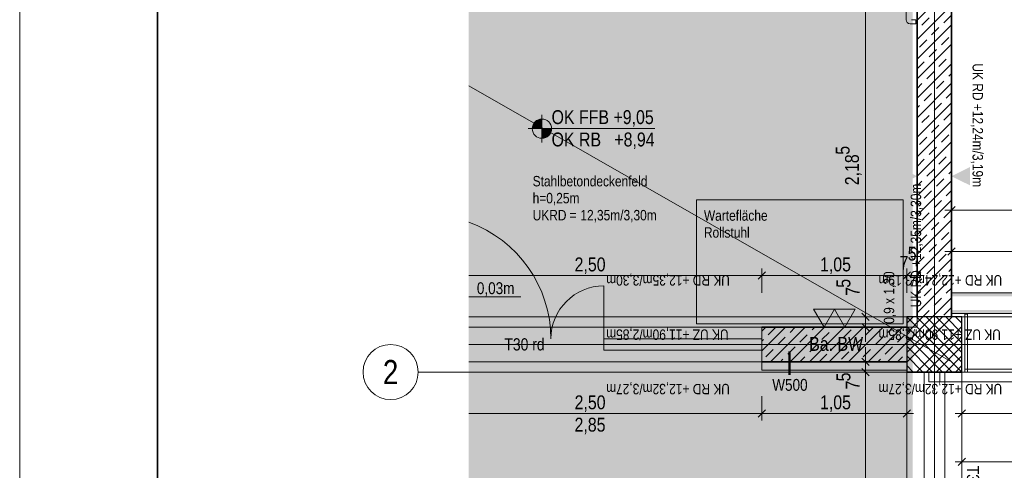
# Model space of a CAD drawing. Extents: x -634 to 300, y 62 to 1102.
# Tile 101 of 125: x -620 to -477, y 808 to 873. Entities that reach past the tile are written whole.
import ezdxf
from ezdxf.enums import TextEntityAlignment as Align
from ezdxf.lldxf.tags import DXFTag

# ---------------------------------------------------------------- set-up
doc = ezdxf.new("R2010")
doc.units = 0
doc.layers.get('0').update_dxf_attribs({"lineweight": 13})
for name, color, linetype, lineweight, true_color in [('00 -Bauelemente -Gipskarton', 7, 'Continuous', 9, 0xff7fe6), ('30 -33 Aussenwände- 3 Aussenstützen', 7, 'Continuous', 50, 0x0000dd), ('30 -34 Innenwände- 1 tragend', 7, 'Continuous', 13, 0xdd0806), ('30 -34 Innenwände- 2 nichttragend', 7, 'Continuous', 18, 0xff7fe6), ('30 -34 Innenwände- 4 Türen_Fenster', 9, 'Continuous', 15, 0x808080), ('30 -35 Decken- 1 Konstruktion-Träger- Stahlbeton', 7, 'Continuous', 13, 0x33aa00), ('30 -35 Decken- 11 Durchbruch', 5, 'Continuous', 15, 0x0000ff), ('30 -35 Decken- 2.1 Treppen Innen 2D', 7, 'Continuous', 9, 0x599559), ('60- 61 allgemeine Ausstattung- 1 Möbel', 9, 'Continuous', 9, 0x808080), ('70 -72 Beschriftung- 1 Beschriftung allgemein', 7, 'Continuous', 9, 0xff6633), ('70 -72 Beschriftung- 2 Beschriftung Bauteile', 7, 'Continuous', 9, 0x9999ff), ('70 -76 Bemaßung- 2 Allgemein', 9, 'Continuous', 5, 0x808080), ('iwb_Layout Achsbezeichung', 1, 'Continuous', 13, 0xff0000), ('iwb_Layout BA_Markierung', 7, 'Continuous', 9, 0xbadcdc)]:
    doc.layers.add(name, color=color, linetype=linetype, lineweight=lineweight, true_color=true_color)
for name, color, linetype, lineweight in [('30 -35 Decken -1 Treppe -Schnitt', 7, 'Continuous', 50), ('70 -71 Achsen- 1 Gebäudeachsen', 7, 'STRICHPUNKT2-A06CPW00L0', 18), ('70 -72 Beschriftung- 5 Höhenkoten-A06CPVZXL0', 7, 'Continuous', 15), ('70 -75 Raumstempel- 3 Wandstempel', 7, 'Continuous', 50), ('iwb_Plankopf Rahmen', 7, 'Continuous', 35), ('Keine-A06CPVZYL0', 7, 'Continuous', 9)]:
    doc.layers.add(name, color=color, linetype=linetype, lineweight=lineweight)
doc.styles.get("Standard").update_dxf_attribs({"font": 'ARIALN.TTF'})
tags = doc.linetypes.add('grob-A06CPVZVL0', pattern=[14, 3, -8, 3]).pattern_tags.tags
tags[8:9] = [DXFTag(74, 4), DXFTag(75, 0), DXFTag(340, '0'), DXFTag(46, 0.0), DXFTag(50, 0.0), DXFTag(44, 0.0), DXFTag(45, 0.0)]
tags[6:7] = [DXFTag(74, 4), DXFTag(75, 0), DXFTag(340, '0'), DXFTag(46, 0.0), DXFTag(50, 0.0), DXFTag(44, 0.0), DXFTag(45, 0.0)]
tags[4:5] = [DXFTag(74, 4), DXFTag(75, 0), DXFTag(340, '0'), DXFTag(46, 0.0), DXFTag(50, 0.0), DXFTag(44, 0.0), DXFTag(45, 0.0)]
tags = doc.linetypes.add('STRICHPUNKT2', pattern=[12.7, 6.35, -3.175, 0, -3.175]).pattern_tags.tags
tags[10:11] = [DXFTag(74, 4), DXFTag(75, 0), DXFTag(340, '0'), DXFTag(46, 0.0), DXFTag(50, 0.0), DXFTag(44, 0.0), DXFTag(45, 0.0)]
tags[8:9] = [DXFTag(74, 4), DXFTag(75, 0), DXFTag(340, '0'), DXFTag(46, 0.0), DXFTag(50, 0.0), DXFTag(44, 0.0), DXFTag(45, 0.0)]
tags[6:7] = [DXFTag(74, 4), DXFTag(75, 0), DXFTag(340, '0'), DXFTag(46, 0.0), DXFTag(50, 0.0), DXFTag(44, 0.0), DXFTag(45, 0.0)]
tags[4:5] = [DXFTag(74, 4), DXFTag(75, 0), DXFTag(340, '0'), DXFTag(46, 0.0), DXFTag(50, 0.0), DXFTag(44, 0.0), DXFTag(45, 0.0)]
tags = doc.linetypes.add('STRICHPUNKT2-A06CPW00L0', pattern=[12.7, 6.35, -3.175, 0, -3.175]).pattern_tags.tags
tags[10:11] = [DXFTag(74, 4), DXFTag(75, 0), DXFTag(340, '0'), DXFTag(46, 0.0), DXFTag(50, 0.0), DXFTag(44, 0.0), DXFTag(45, 0.0)]
tags[8:9] = [DXFTag(74, 4), DXFTag(75, 0), DXFTag(340, '0'), DXFTag(46, 0.0), DXFTag(50, 0.0), DXFTag(44, 0.0), DXFTag(45, 0.0)]
tags[6:7] = [DXFTag(74, 4), DXFTag(75, 0), DXFTag(340, '0'), DXFTag(46, 0.0), DXFTag(50, 0.0), DXFTag(44, 0.0), DXFTag(45, 0.0)]
tags[4:5] = [DXFTag(74, 4), DXFTag(75, 0), DXFTag(340, '0'), DXFTag(46, 0.0), DXFTag(50, 0.0), DXFTag(44, 0.0), DXFTag(45, 0.0)]

# ---------------------------------------------------------------- blocks, each defined once
blk = doc.blocks.new('Polygon-A06CPVZPL0')
at = {"color": 0, "linetype": 'ByBlock', "lineweight": -2, "ltscale": 0.13}
blk.add_solid([(-490.31, 86.03), (-554.53, 85.86), (-490.15, 1071.44), (-554.53, 1071.44)], dxfattribs=at)
blk = doc.blocks.new('Referenz-A06CPW02L0')
at = {"layer": '00 -Bauelemente -Gipskarton', "color": 0, "linetype": 'Continuous', "lineweight": 0, "ltscale": 0.13}
for p, q in [((-488.28, 821.88), (-488.53, 821.88)), ((-488.03, 821.88), (-488.28, 821.88)), ((-485.78, 821.88), (-486.03, 821.88)), ((-485.53, 821.88), (-485.78, 821.88))]:
    blk.add_line(p, q, dxfattribs=at)
for points in [[(-389.88, 833.13), (-389.63, 833.38), (-484.53, 833.13), (-484.53, 833.38)], [(-390.13, 832.88), (-389.88, 833.13), (-484.53, 832.88), (-484.53, 833.13)], [(-392.38, 830.63), (-392.13, 830.88), (-484.53, 830.63), (-484.53, 830.88)], [(-392.63, 830.38), (-392.38, 830.63), (-484.53, 830.38), (-484.53, 830.63)], [(-512.03, 822.68), (-512.03, 822.43), (-491.03, 822.68), (-491.03, 822.43)], [(-512.03, 822.43), (-512.03, 822.18), (-491.03, 822.43), (-491.03, 822.18)]]:
    blk.add_solid(points, dxfattribs=at)
at = {"layer": '30 -33 Aussenwände- 3 Aussenstützen', "color": 0, "lineweight": 9}
for p, q in [((-491.03, 829.88), (-483.03, 821.88)), ((-484.45, 829.88), (-491.03, 823.3)), ((-485.86, 829.88), (-491.03, 824.71)), ((-487.28, 829.88), (-491.03, 826.13)), ((-488.69, 829.88), (-491.03, 827.54)), ((-490.1, 829.88), (-491.03, 828.95)), ((-489.62, 829.88), (-483.03, 823.3)), ((-488.2, 829.88), (-483.03, 824.71)), ((-486.79, 829.88), (-483.03, 826.13)), ((-485.38, 829.88), (-483.03, 827.54)), ((-483.96, 829.88), (-483.03, 828.95)), ((-491.03, 828.47), (-484.45, 821.88)), ((-483.03, 828.47), (-489.62, 821.88)), ((-491.03, 827.06), (-485.86, 821.88)), ((-483.03, 827.06), (-488.2, 821.88)), ((-487.03, 826.88), (-487.03, 824.88)), ((-491.03, 825.64), (-487.28, 821.88)), ((-488.03, 825.88), (-486.03, 825.88)), ((-483.03, 825.64), (-486.79, 821.88)), ((-491.03, 824.23), (-488.69, 821.88)), ((-483.03, 824.23), (-485.38, 821.88)), ((-491.03, 822.81), (-490.1, 821.88)), ((-483.03, 822.81), (-483.96, 821.88))]:
    blk.add_line(p, q, dxfattribs=at)
at = {"layer": '30 -33 Aussenwände- 3 Aussenstützen', "color": 0, "linetype": 'Continuous', "lineweight": 25, "ltscale": 0.25}
for p, q in [((-483.03, 829.88), (-491.03, 829.88)), ((-491.03, 829.88), (-491.03, 821.88)), ((-483.03, 821.88), (-483.03, 829.88)), ((-491.03, 821.88), (-483.03, 821.88))]:
    blk.add_line(p, q, dxfattribs=at)
at = {"layer": '30 -34 Innenwände- 1 tragend', "color": 0, "lineweight": 35}
for p, q in [((-489.53, 986.88), (-489.53, 829.88)), ((-484.53, 986.88), (-484.53, 829.88)), ((-512.03, 828.38), (-491.03, 828.38)), ((-512.03, 823.38), (-491.03, 823.38))]:
    blk.add_line(p, q, dxfattribs=at)
at = {"layer": '30 -34 Innenwände- 1 tragend', "color": 0, "linetype": 'Continuous', "lineweight": -2, "ltscale": 0.13}
for p, q in [((-489.53, 986.88), (-489.53, 829.88)), ((-484.53, 986.88), (-484.53, 833.38)), ((-484.53, 830.38), (-484.53, 829.88)), ((-512.03, 828.38), (-491.03, 828.38)), ((-512.03, 823.38), (-512.03, 828.38)), ((-512.03, 823.38), (-512.03, 828.38)), ((-512.03, 823.38), (-491.03, 823.38))]:
    blk.add_line(p, q, dxfattribs=at)
at = {"layer": '30 -34 Innenwände- 1 tragend', "color": 0, "lineweight": 9}
for p, q in [((-489.53, 872.91), (-484.53, 877.91)), ((-489.53, 872.91), (-484.53, 877.91)), ((-489.53, 870.09), (-484.53, 875.09)), ((-489.53, 870.09), (-484.53, 875.09)), ((-488.84, 872.19), (-487.78, 873.25)), ((-488.84, 872.19), (-487.78, 873.25)), ((-485.66, 872.55), (-484.6, 873.61)), ((-485.66, 872.55), (-484.6, 873.61)), ((-489.53, 867.26), (-484.53, 872.26)), ((-489.53, 867.26), (-484.53, 872.26)), ((-487.43, 870.78), (-486.37, 871.84)), ((-487.43, 870.78), (-486.37, 871.84)), ((-489.53, 864.43), (-484.53, 869.43)), ((-489.53, 864.43), (-484.53, 869.43)), ((-489.19, 869.01), (-488.13, 870.07)), ((-489.19, 869.01), (-488.13, 870.07)), ((-486.01, 869.36), (-484.95, 870.42)), ((-486.01, 869.36), (-484.95, 870.42)), ((-487.78, 867.6), (-486.72, 868.66)), ((-487.78, 867.6), (-486.72, 868.66)), ((-484.6, 867.95), (-484.53, 868.01)), ((-484.6, 867.95), (-484.53, 868.01)), ((-489.53, 865.84), (-488.49, 866.89)), ((-489.53, 865.84), (-488.49, 866.89)), ((-489.53, 861.6), (-484.53, 866.6)), ((-489.53, 861.6), (-484.53, 866.6)), ((-486.37, 866.18), (-485.31, 867.24)), ((-486.37, 866.18), (-485.31, 867.24)), ((-488.13, 864.41), (-487.07, 865.47)), ((-488.13, 864.41), (-487.07, 865.47)), ((-484.95, 864.77), (-484.53, 865.19)), ((-484.95, 864.77), (-484.53, 865.19)), ((-489.53, 858.77), (-484.53, 863.77)), ((-489.53, 858.77), (-484.53, 863.77)), ((-489.53, 863.01), (-488.84, 863.71)), ((-489.53, 863.01), (-488.84, 863.71)), ((-486.72, 863), (-485.66, 864.06)), ((-486.72, 863), (-485.66, 864.06)), ((-488.49, 861.23), (-487.43, 862.29)), ((-488.49, 861.23), (-487.43, 862.29)), ((-485.31, 861.58), (-484.53, 862.36)), ((-485.31, 861.58), (-484.53, 862.36)), ((-489.53, 855.94), (-484.53, 860.94)), ((-489.53, 855.94), (-484.53, 860.94)), ((-487.07, 859.82), (-486.01, 860.88)), ((-487.07, 859.82), (-486.01, 860.88)), ((-489.53, 860.19), (-489.19, 860.52)), ((-489.53, 860.19), (-489.19, 860.52)), ((-485.66, 858.4), (-484.6, 859.46)), ((-485.66, 858.4), (-484.6, 859.46)), ((-489.53, 853.11), (-484.53, 858.11)), ((-489.53, 853.11), (-484.53, 858.11)), ((-488.84, 858.05), (-487.78, 859.11)), ((-488.84, 858.05), (-487.78, 859.11)), ((-487.43, 856.64), (-486.37, 857.7)), ((-487.43, 856.64), (-486.37, 857.7)), ((-489.53, 850.29), (-484.53, 855.29)), ((-489.53, 850.29), (-484.53, 855.29)), ((-489.19, 854.87), (-488.13, 855.93)), ((-489.19, 854.87), (-488.13, 855.93)), ((-486.01, 855.22), (-484.95, 856.28)), ((-486.01, 855.22), (-484.95, 856.28)), ((-487.78, 853.45), (-486.72, 854.51)), ((-487.78, 853.45), (-486.72, 854.51)), ((-484.6, 853.81), (-484.53, 853.87)), ((-484.6, 853.81), (-484.53, 853.87)), ((-489.53, 851.7), (-488.49, 852.75)), ((-489.53, 851.7), (-488.49, 852.75)), ((-489.53, 847.46), (-484.53, 852.46)), ((-489.53, 847.46), (-484.53, 852.46)), ((-486.37, 852.04), (-485.31, 853.1)), ((-486.37, 852.04), (-485.31, 853.1)), ((-488.13, 850.27), (-487.07, 851.33)), ((-488.13, 850.27), (-487.07, 851.33)), ((-484.95, 850.62), (-484.53, 851.04)), ((-484.95, 850.62), (-484.53, 851.04)), ((-489.53, 844.63), (-484.53, 849.63)), ((-489.53, 844.63), (-484.53, 849.63)), ((-489.53, 848.87), (-488.84, 849.56)), ((-489.53, 848.87), (-488.84, 849.56)), ((-486.72, 848.86), (-485.66, 849.92)), ((-486.72, 848.86), (-485.66, 849.92)), ((-488.49, 847.09), (-487.43, 848.15)), ((-488.49, 847.09), (-487.43, 848.15)), ((-485.31, 847.44), (-484.53, 848.22)), ((-485.31, 847.44), (-484.53, 848.22)), ((-489.53, 841.8), (-484.53, 846.8)), ((-489.53, 841.8), (-484.53, 846.8)), ((-487.07, 845.68), (-486.01, 846.74)), ((-487.07, 845.68), (-486.01, 846.74)), ((-489.53, 846.04), (-489.19, 846.38)), ((-489.53, 846.04), (-489.19, 846.38)), ((-485.66, 844.26), (-484.6, 845.32)), ((-485.66, 844.26), (-484.6, 845.32)), ((-489.53, 838.97), (-484.53, 843.97)), ((-489.53, 838.97), (-484.53, 843.97)), ((-488.84, 843.91), (-487.78, 844.97)), ((-488.84, 843.91), (-487.78, 844.97)), ((-487.43, 842.49), (-486.37, 843.55)), ((-487.43, 842.49), (-486.37, 843.55)), ((-489.53, 836.14), (-484.53, 841.14)), ((-489.53, 836.14), (-484.53, 841.14)), ((-489.19, 840.73), (-488.13, 841.79)), ((-489.19, 840.73), (-488.13, 841.79)), ((-486.01, 841.08), (-484.95, 842.14)), ((-486.01, 841.08), (-484.95, 842.14)), ((-487.78, 839.31), (-486.72, 840.37)), ((-487.78, 839.31), (-486.72, 840.37)), ((-484.6, 839.66), (-484.53, 839.73)), ((-484.6, 839.66), (-484.53, 839.73)), ((-489.53, 837.56), (-488.49, 838.6)), ((-489.53, 837.56), (-488.49, 838.6)), ((-489.53, 833.32), (-484.53, 838.32)), ((-489.53, 833.32), (-484.53, 838.32)), ((-486.37, 837.9), (-485.31, 838.96)), ((-486.37, 837.9), (-485.31, 838.96)), ((-488.13, 836.13), (-487.07, 837.19)), ((-488.13, 836.13), (-487.07, 837.19)), ((-484.95, 836.48), (-484.53, 836.9)), ((-484.95, 836.48), (-484.53, 836.9)), ((-489.53, 830.49), (-484.53, 835.49)), ((-489.53, 830.49), (-484.53, 835.49)), ((-489.53, 834.73), (-488.84, 835.42)), ((-489.53, 834.73), (-488.84, 835.42)), ((-486.72, 834.71), (-485.66, 835.78)), ((-486.72, 834.71), (-485.66, 835.78)), ((-488.49, 832.95), (-487.43, 834.01)), ((-488.49, 832.95), (-487.43, 834.01)), ((-485.31, 833.3), (-484.53, 834.07)), ((-485.31, 833.3), (-484.53, 834.07)), ((-487.31, 829.88), (-484.53, 832.66)), ((-487.31, 829.88), (-484.53, 832.66)), ((-487.07, 831.53), (-486.01, 832.59)), ((-487.07, 831.53), (-486.01, 832.59)), ((-489.53, 831.9), (-489.19, 832.24)), ((-489.53, 831.9), (-489.19, 832.24)), ((-485.66, 830.12), (-484.6, 831.18)), ((-485.66, 830.12), (-484.6, 831.18)), ((-488.72, 829.88), (-487.78, 830.83)), ((-488.72, 829.88), (-487.78, 830.83)), ((-512.03, 827.79), (-511.44, 828.38)), ((-512.03, 824.96), (-508.61, 828.38)), ((-512.03, 827.79), (-511.44, 828.38)), ((-512.03, 824.96), (-508.61, 828.38)), ((-511.11, 827.29), (-510.05, 828.35)), ((-511.11, 827.29), (-510.05, 828.35)), ((-510.78, 823.38), (-505.78, 828.38)), ((-510.78, 823.38), (-505.78, 828.38)), ((-507.95, 823.38), (-502.95, 828.38)), ((-507.95, 823.38), (-502.95, 828.38)), ((-507.93, 827.64), (-507.19, 828.38)), ((-507.93, 827.64), (-507.19, 828.38)), ((-505.12, 823.38), (-500.12, 828.38)), ((-505.12, 823.38), (-500.12, 828.38)), ((-504.75, 828), (-504.36, 828.38)), ((-504.75, 828), (-504.36, 828.38)), ((-502.29, 823.38), (-497.29, 828.38)), ((-502.29, 823.38), (-497.29, 828.38)), ((-501.57, 828.35), (-501.54, 828.38)), ((-501.57, 828.35), (-501.54, 828.38)), ((-499.47, 823.38), (-494.47, 828.38)), ((-499.47, 823.38), (-494.47, 828.38)), ((-496.97, 827.29), (-495.91, 828.35)), ((-496.97, 827.29), (-495.91, 828.35)), ((-496.64, 823.38), (-491.64, 828.38)), ((-496.64, 823.38), (-491.64, 828.38)), ((-493.79, 827.64), (-493.05, 828.38)), ((-493.79, 827.64), (-493.05, 828.38)), ((-512.03, 826.37), (-511.82, 826.58)), ((-512.03, 826.37), (-511.82, 826.58)), ((-509.7, 825.88), (-508.64, 826.94)), ((-509.7, 825.88), (-508.64, 826.94)), ((-506.52, 826.23), (-505.46, 827.29)), ((-506.52, 826.23), (-505.46, 827.29)), ((-503.34, 826.58), (-502.28, 827.64)), ((-503.34, 826.58), (-502.28, 827.64)), ((-500.15, 826.94), (-499.09, 828)), ((-500.15, 826.94), (-499.09, 828)), ((-498.74, 825.52), (-497.68, 826.58)), ((-498.74, 825.52), (-497.68, 826.58)), ((-495.56, 825.88), (-494.5, 826.94)), ((-495.56, 825.88), (-494.5, 826.94)), ((-492.38, 826.23), (-491.32, 827.29)), ((-492.38, 826.23), (-491.32, 827.29)), ((-511.47, 824.11), (-510.41, 825.17)), ((-511.47, 824.11), (-510.41, 825.17)), ((-508.29, 824.46), (-507.23, 825.52)), ((-508.29, 824.46), (-507.23, 825.52)), ((-505.1, 824.82), (-504.04, 825.88)), ((-505.1, 824.82), (-504.04, 825.88)), ((-501.92, 825.17), (-500.86, 826.23)), ((-501.92, 825.17), (-500.86, 826.23)), ((-497.33, 824.11), (-496.27, 825.17)), ((-497.33, 824.11), (-496.27, 825.17)), ((-494.14, 824.46), (-493.08, 825.52)), ((-494.14, 824.46), (-493.08, 825.52)), ((-493.81, 823.38), (-491.03, 826.16)), ((-493.81, 823.38), (-491.03, 826.16)), ((-509.36, 823.38), (-508.99, 823.75)), ((-509.36, 823.38), (-508.99, 823.75)), ((-506.54, 823.38), (-505.81, 824.11)), ((-506.54, 823.38), (-505.81, 824.11)), ((-503.69, 823.4), (-502.63, 824.46)), ((-503.69, 823.4), (-502.63, 824.46)), ((-500.51, 823.75), (-499.45, 824.82)), ((-500.51, 823.75), (-499.45, 824.82)), ((-495.22, 823.38), (-494.85, 823.75)), ((-495.22, 823.38), (-494.85, 823.75)), ((-492.39, 823.38), (-491.67, 824.11)), ((-492.39, 823.38), (-491.67, 824.11)), ((-498.05, 823.38), (-498.03, 823.4)), ((-498.05, 823.38), (-498.03, 823.4))]:
    blk.add_line(p, q, dxfattribs=at)
at = {"layer": '30 -34 Innenwände- 2 nichttragend', "color": 0, "linetype": 'Continuous', "ltscale": 0.18}
for p, q in [((-484.53, 833.38), (-389.63, 833.38)), ((-484.53, 830.38), (-392.63, 830.38)), ((-512.03, 823.38), (-491.03, 823.38)), ((-512.03, 822.18), (-512.03, 823.38)), ((-491.03, 822.18), (-491.03, 823.38)), ((-512.03, 822.18), (-491.03, 822.18)), ((-488.53, 821.88), (-485.53, 821.88)), ((-488.53, 821.88), (-485.78, 821.88)), ((-488.53, 821.88), (-488.28, 821.88)), ((-488.28, 821.88), (-488.03, 821.88)), ((-488.03, 821.88), (-486.03, 821.88)), ((-486.03, 821.88), (-485.78, 821.88)), ((-485.78, 821.88), (-485.53, 821.88)), ((-485.78, 821.88), (-485.53, 821.88))]:
    blk.add_line(p, q, dxfattribs=at)
at = {"layer": '30 -34 Innenwände- 4 Türen_Fenster', "color": 0, "linetype": 'grob-A06CPVZVL0', "ltscale": 0.15}
for p, q in [((-534.93, 826.68), (-534.93, 834.38)), ((-554.53, 828.38), (-512.03, 828.38)), ((-554.53, 823.38), (-512.03, 823.38)), ((-488.53, 821.88), (-488.53, 769.88)), ((-485.53, 821.88), (-485.53, 769.88)), ((-486.23, 820.48), (-461.63, 820.48))]:
    blk.add_line(p, q, dxfattribs=at)
at = {"layer": '30 -34 Innenwände- 4 Türen_Fenster', "color": 0, "linetype": 'Continuous', "ltscale": 0.15}
for p, q in [((-534.93, 826.68), (-512.03, 826.68)), ((-534.93, 825.08), (-534.93, 826.68)), ((-512.03, 826.68), (-512.03, 825.08)), ((-512.03, 825.08), (-534.93, 825.08)), ((-487.83, 820.48), (-487.83, 821.88)), ((-487.83, 821.88), (-486.23, 821.88)), ((-486.23, 821.88), (-486.23, 820.48)), ((-486.23, 820.48), (-487.83, 820.48))]:
    blk.add_line(p, q, dxfattribs=at)
at = {"layer": '30 -34 Innenwände- 4 Türen_Fenster', "color": 0, "linetype": 'grob-A06CPVZVL0', "ltscale": 0.15}
for centre, major_axis, end_param in [((-560.63, 826.68), (18, 0), 1.225113), ((-534.93, 826.68), (0, 7.7), 1.570796), ((-486.23, 820.48), (0, -24.6), 1.570796)]:
    blk.add_ellipse(centre, major_axis=major_axis, ratio=1, start_param=0, end_param=end_param, dxfattribs=at)
at = {"layer": '30 -35 Decken -1 Treppe -Schnitt', "color": 0, "lineweight": 9}
for p, q in [((-491.13, 908.15), (-491.13, 872.98)), ((-490.53, 872.38), (-489.73, 872.38)), ((-489.73, 872.98), (-490.33, 872.98)), ((-489.73, 872.38), (-489.73, 872.98))]:
    blk.add_line(p, q, dxfattribs=at)
blk.add_ellipse((-490.53, 872.98), major_axis=(-0.6, 0), ratio=1, start_param=0, end_param=1.570796, dxfattribs=at)
at = {"layer": '30 -35 Decken- 1 Konstruktion-Träger- Stahlbeton', "color": 0, "linetype": 'STRICHPUNKT2-A06CPW00L0', "lineweight": -2, "ltscale": 0.13}
for p, q in [((-554.53, 829.88), (3.97, 829.88)), ((-554.53, 821.88), (3.97, 821.88))]:
    blk.add_line(p, q, dxfattribs=at)
at = {"layer": '30 -35 Decken- 1 Konstruktion-Träger- Stahlbeton', "color": 0, "linetype": 'grob-A06CPVZVL0', "lineweight": -2, "ltscale": 0.13}
for p, q in [((-491.03, 821.88), (-491.03, 769.88)), ((-483.03, 821.88), (-483.03, 769.88))]:
    blk.add_line(p, q, dxfattribs=at)
at = {"layer": '30 -35 Decken- 1 Konstruktion-Träger- Stahlbeton', "color": 0, "lineweight": 35}
blk.add_line((-483.03, 821.88), (-491.03, 821.88), dxfattribs=at)
at = {"layer": '30 -35 Decken- 11 Durchbruch', "color": 0, "linetype": 'Continuous', "ltscale": 0.15}
blk.add_line((-554.53, 832.78), (-547, 832.78), dxfattribs=at)
at = {"layer": '30 -35 Decken- 2.1 Treppen Innen 2D', "color": 0, "linetype": 'grob-A06CPVZVL0', "ltscale": 0.13}
for p, q in [((-489.53, 876.18), (-489.53, 828.38)), ((-489.53, 828.38), (-554.53, 828.38))]:
    blk.add_line(p, q, dxfattribs=at)
at = {"layer": '30 -35 Decken- 2.1 Treppen Innen 2D', "color": 0}
for p, q in [((-489.53, 828.38), (-489.53, 873.28)), ((-554.53, 828.38), (-489.53, 828.38))]:
    blk.add_line(p, q, dxfattribs=at)
at = {"layer": '60- 61 allgemeine Ausstattung- 1 Möbel', "color": 0, "linetype": 'grob-A06CPVZVL0', "lineweight": 15, "ltscale": 0.15}
for p, q in [((-482.63, 830.28), (-482.23, 830.28)), ((-482.63, 821.88), (-482.63, 830.28)), ((-482.23, 830.28), (-482.23, 821.88)), ((-482.63, 821.88), (-482.63, 822.28)), ((-482.63, 822.28), (-392.63, 822.28)), ((-482.23, 821.88), (-482.63, 821.88)), ((-392.63, 821.88), (-482.63, 821.88))]:
    blk.add_line(p, q, dxfattribs=at)
at = {"layer": '70 -71 Achsen- 1 Gebäudeachsen', "color": 0, "linetype": 'STRICHPUNKT2-A06CPW00L0', "ltscale": 0.18}
for p, q in [((-487.03, 1075.82), (-487.03, 76.38)), ((-554.53, 825.88), (92.91, 825.88))]:
    blk.add_line(p, q, dxfattribs=at)
at = {"layer": '70 -72 Beschriftung- 1 Beschriftung allgemein', "color": 0, "linetype": 'grob-A06CPVZVL0', "ltscale": 0.13}
blk.add_line((-484.55, 823.38), (-554.53, 863.38), dxfattribs=at)
at = {"layer": '70 -72 Beschriftung- 2 Beschriftung Bauteile', "color": 0, "linetype": 'grob-A06CPVZVL0', "ltscale": 0.13}
for p, q in [((-521.53, 828.88), (-521.53, 846.88)), ((-521.53, 846.88), (-491.53, 846.88)), ((-491.53, 846.88), (-491.53, 828.88)), ((-491.53, 828.88), (-521.53, 828.88))]:
    blk.add_line(p, q, dxfattribs=at)
at = {"layer": '70 -72 Beschriftung- 2 Beschriftung Bauteile', "color": 0}
for p, q in [((-504.53, 830.98), (-503.03, 828.38)), ((-501.53, 830.98), (-504.53, 830.98)), ((-503.03, 828.38), (-501.53, 830.98)), ((-501.53, 830.98), (-500.03, 828.38)), ((-498.53, 830.98), (-501.53, 830.98)), ((-500.03, 828.38), (-498.53, 830.98))]:
    blk.add_line(p, q, dxfattribs=at)
at = {"layer": '70 -72 Beschriftung- 5 Höhenkoten-A06CPVZXL0', "color": 0, "linetype": 'Continuous', "ltscale": 0.15}
for p, q in [((-543.93, 855.18), (-543.93, 859.18)), ((-543.93, 857.18), (-543.93, 858.58)), ((-543.93, 858.58), (-543.93, 857.18)), ((-545.93, 857.18), (-527.56, 857.18)), ((-545.33, 857.18), (-543.93, 857.18)), ((-543.93, 857.18), (-545.33, 857.18)), ((-542.53, 857.18), (-543.93, 857.18)), ((-543.93, 857.18), (-543.93, 855.78)), ((-543.93, 857.18), (-542.53, 857.18)), ((-543.93, 855.78), (-543.93, 857.18))]:
    blk.add_line(p, q, dxfattribs=at)
for major_axis in [(0, 1.4), (1.4, 0), (-1.4, 0), (0, -1.4)]:
    blk.add_ellipse((-543.93, 857.18), major_axis=major_axis, ratio=1, start_param=0, end_param=1.570796, dxfattribs=at)
at = {"layer": '70 -72 Beschriftung- 5 Höhenkoten-A06CPVZXL0', "color": 0, "lineweight": 0}
for points in [[(-545.07, 857.18), (-545.18, 857.82), (-545.07, 858.01)], [(-544.92, 857.18), (-545.07, 858.01), (-544.92, 858.17)], [(-545.07, 857.18), (-545.07, 858.01), (-544.92, 857.18)], [(-544.76, 857.18), (-544.92, 858.17), (-544.76, 858.32)], [(-544.92, 857.18), (-544.92, 858.17), (-544.76, 857.18)], [(-544.57, 857.18), (-544.76, 858.32), (-544.57, 858.43)], [(-544.76, 857.18), (-544.76, 858.32), (-544.57, 857.18)], [(-544.37, 857.18), (-544.57, 858.43), (-544.37, 858.51)], [(-544.57, 857.18), (-544.57, 858.43), (-544.37, 857.18)], [(-544.15, 857.18), (-544.37, 858.51), (-544.15, 858.57)], [(-544.37, 857.18), (-544.37, 858.51), (-544.15, 857.18)], [(-543.93, 857.18), (-544.15, 858.57), (-543.93, 858.58)], [(-544.15, 857.18), (-544.15, 858.57), (-543.93, 857.18)], [(-545.32, 857.18), (-545.33, 857.18), (-545.32, 857.4)], [(-545.26, 857.18), (-545.32, 857.4), (-545.26, 857.62)], [(-545.32, 857.18), (-545.32, 857.4), (-545.26, 857.18)], [(-545.18, 857.18), (-545.26, 857.62), (-545.18, 857.82)], [(-545.26, 857.18), (-545.26, 857.62), (-545.18, 857.18)], [(-545.18, 857.18), (-545.18, 857.82), (-545.07, 857.18)], [(-543.93, 855.78), (-543.93, 857.18), (-543.71, 855.8)], [(-543.71, 855.8), (-543.93, 857.18), (-543.71, 857.18)], [(-543.71, 855.8), (-543.71, 857.18), (-543.5, 855.85)], [(-543.5, 855.85), (-543.71, 857.18), (-543.5, 857.18)], [(-543.5, 855.85), (-543.5, 857.18), (-543.3, 855.94)], [(-543.3, 855.94), (-543.5, 857.18), (-543.3, 857.18)], [(-543.3, 855.94), (-543.3, 857.18), (-543.11, 856.05)], [(-543.11, 856.05), (-543.3, 857.18), (-543.11, 857.18)], [(-543.11, 856.05), (-543.11, 857.18), (-542.94, 856.19)], [(-542.94, 856.19), (-543.11, 857.18), (-542.94, 857.18)], [(-542.94, 856.19), (-542.94, 857.18), (-542.8, 856.36)], [(-542.8, 856.36), (-542.94, 857.18), (-542.8, 857.18)], [(-542.8, 856.36), (-542.8, 857.18), (-542.69, 856.55)], [(-542.69, 856.55), (-542.8, 857.18), (-542.69, 857.18)], [(-542.69, 856.55), (-542.69, 857.18), (-542.6, 856.75)], [(-542.6, 856.75), (-542.69, 857.18), (-542.6, 857.18)], [(-542.6, 856.75), (-542.6, 857.18), (-542.55, 856.96)], [(-542.55, 856.96), (-542.6, 857.18), (-542.55, 857.18)], [(-542.55, 856.96), (-542.55, 857.18), (-542.53, 857.18)]]:
    blk.add_solid(points, dxfattribs=at)
at = {"layer": '70 -75 Raumstempel- 3 Wandstempel', "color": 0, "linetype": 'Continuous', "ltscale": 0.5}
blk.add_line((-508.03, 821.48), (-508.03, 824.88), dxfattribs=at)
at = {"layer": '70 -76 Bemaßung- 2 Allgemein', "color": 0, "linetype": 'Continuous', "ltscale": 0.13}
for p, q in [((-497.03, 872.58), (-497.03, 874.64)), ((-497.03, 874.58), (-497.03, 872.52)), ((-497.03, 830.94), (-497.03, 872.52)), ((-485.53, 845.38), (-483.47, 845.38)), ((-484.53, 842.88), (-484.53, 846.38)), ((-390.69, 845.38), (-483.47, 845.38)), ((-484.53, 836.88), (-484.53, 840.38)), ((-485.53, 839.38), (-483.47, 839.38)), ((-390.69, 839.38), (-483.47, 839.38)), ((-512.03, 833.38), (-512.03, 836.88)), ((-512.03, 833.38), (-512.03, 836.88)), ((-491.03, 833.38), (-491.03, 836.88)), ((-491.03, 833.38), (-491.03, 836.88)), ((-489.53, 833.38), (-489.53, 836.88)), ((-513.09, 835.88), (-554.53, 835.88)), ((-511.03, 835.88), (-513.09, 835.88)), ((-513.03, 835.88), (-510.97, 835.88)), ((-492.09, 835.88), (-510.97, 835.88)), ((-490.03, 835.88), (-492.09, 835.88)), ((-492.03, 835.88), (-489.97, 835.88)), ((-490.59, 835.88), (-489.97, 835.88)), ((-488.53, 835.88), (-490.59, 835.88)), ((-497.03, 830.94), (-497.03, 832)), ((-497.03, 828.88), (-497.03, 830.94)), ((-497.03, 828.88), (-497.03, 830.94)), ((-494.53, 829.88), (-498.03, 829.88)), ((-494.53, 829.88), (-498.03, 829.88)), ((-497.03, 828.38), (-497.03, 829.88)), ((-494.53, 828.38), (-498.03, 828.38)), ((-497.03, 829.38), (-497.03, 827.32)), ((-497.03, 827.32), (-497.03, 826.26)), ((-497.03, 824.44), (-497.03, 825.5)), ((-497.03, 822.38), (-497.03, 824.44)), ((-494.53, 823.38), (-498.03, 823.38)), ((-497.03, 821.88), (-497.03, 823.38)), ((-497.03, 822.88), (-497.03, 820.82)), ((-497.03, 822.88), (-497.03, 820.82)), ((-494.53, 821.88), (-498.03, 821.88)), ((-494.53, 821.88), (-498.03, 821.88)), ((-497.03, 820.82), (-497.03, 819.76)), ((-497.03, 770.94), (-497.03, 820.82)), ((-512.03, 818.38), (-512.03, 814.88)), ((-512.03, 818.38), (-512.03, 814.88)), ((-491.03, 818.38), (-491.03, 814.88)), ((-483.03, 818.38), (-483.03, 814.88)), ((-513.09, 815.88), (-554.53, 815.88)), ((-511.03, 815.88), (-513.09, 815.88)), ((-513.03, 815.88), (-510.97, 815.88)), ((-492.09, 815.88), (-510.97, 815.88)), ((-490.03, 815.88), (-492.09, 815.88)), ((-484.03, 815.88), (-481.97, 815.88)), ((-393.69, 815.88), (-481.97, 815.88)), ((-483.03, 811.38), (-483.03, 807.88)), ((-484.03, 808.88), (-481.97, 808.88)), ((-393.69, 808.88), (-481.97, 808.88))]:
    blk.add_line(p, q, dxfattribs=at)
at = {"layer": '70 -76 Bemaßung- 2 Allgemein', "color": 0, "linetype": 'Continuous', "lineweight": 20, "ltscale": 0.2}
for p, q in [((-485.06, 844.85), (-484, 845.91)), ((-485.06, 838.85), (-484, 839.91)), ((-511.5, 836.41), (-512.56, 835.35)), ((-512.56, 835.35), (-511.5, 836.41)), ((-490.5, 836.41), (-491.56, 835.35)), ((-491.56, 835.35), (-490.5, 836.41)), ((-489, 836.41), (-490.06, 835.35)), ((-496.5, 829.35), (-497.56, 830.41)), ((-496.5, 829.35), (-497.56, 830.41)), ((-497.56, 828.91), (-496.5, 827.85)), ((-496.5, 822.85), (-497.56, 823.91)), ((-497.56, 822.41), (-496.5, 821.35)), ((-497.56, 822.41), (-496.5, 821.35)), ((-511.5, 816.41), (-512.56, 815.35)), ((-512.56, 815.35), (-511.5, 816.41)), ((-490.5, 816.41), (-491.56, 815.35)), ((-483.56, 815.35), (-482.5, 816.41)), ((-483.56, 808.35), (-482.5, 809.41))]:
    blk.add_line(p, q, dxfattribs=at)
at = {"layer": '70 -76 Bemaßung- 2 Allgemein', "color": 0, "lineweight": 0}
for points in [[(-492.2, 848.95), (-489.53, 850.28), (-492.2, 851.62)], [(-481.86, 848.95), (-484.53, 850.28), (-481.86, 851.62)], [(-534.37, 832.55), (-533.03, 829.88), (-531.69, 832.55)], [(-494.88, 832.55), (-493.55, 829.88), (-492.21, 832.55)], [(-534.37, 827.21), (-533.03, 829.88), (-531.69, 827.21)], [(-494.88, 827.21), (-493.55, 829.88), (-492.21, 827.21)], [(-534.37, 824.55), (-533.03, 821.88), (-531.69, 824.55)], [(-494.88, 824.55), (-493.55, 821.88), (-492.21, 824.55)], [(-534.37, 819.21), (-533.03, 821.88), (-531.69, 819.21)], [(-494.88, 819.21), (-493.55, 821.88), (-492.21, 819.21)]]:
    blk.add_solid(points, dxfattribs=at)
at = {"layer": '30 -35 Decken- 11 Durchbruch', "color": 0, "linetype": 'Continuous', "ltscale": 0.15, "insert": (-553.36, 834.9), "char_height": 1.7117, "attachment_point": 1}
blk.add_mtext('{\\fArial Narrow;0,03m}', dxfattribs=at)
at = {"layer": '70 -72 Beschriftung- 1 Beschriftung allgemein', "color": 0, "linetype": 'Continuous', "ltscale": 0.13, "char_height": 1.5103, "attachment_point": 1}
for s, insert in [('{\\fArial Narrow;Stahlbetondeckenfeld}', (-545.27, 850.32)), ('{\\fArial Narrow;h=0,25m}', (-545.27, 847.86)), ('{\\fArial Narrow;UKRD}', (-545.27, 845.39)), ('{\\fArial Narrow;12,35m/3,30m}', (-538.35, 845.39)), ('{\\fArial Narrow;=}', (-539.93, 845.39))]:
    blk.add_mtext(s, dxfattribs=dict(at, insert=insert))
at = {"layer": '70 -72 Beschriftung- 2 Beschriftung Bauteile', "color": 0, "linetype": 'Continuous', "ltscale": 0.13, "char_height": 1.5103, "attachment_point": 1}
for s, insert, rotation in [('{\\fArial Narrow;Wartefläche}', (-520.44, 845.34), 359.9998), ('{\\fArial Narrow;Rollstuhl}', (-520.44, 842.88), 359.9998), ('{\\fArial Narrow;0,9 x 1,30}', (-494.36, 828.88), 90)]:
    blk.add_mtext(s, dxfattribs=dict(at, insert=insert, rotation=rotation))
at = {"layer": '70 -72 Beschriftung- 5 Höhenkoten-A06CPVZXL0', "color": 0, "linetype": 'Continuous', "ltscale": 0.15, "char_height": 2.0138, "attachment_point": 1}
for s, insert in [('{\\fArial Narrow;OK FFB +9,05}', (-542.53, 859.86)), ('{\\fArial Narrow;OK RB   +8,94}', (-542.53, 856.62))]:
    blk.add_mtext(s, dxfattribs=dict(at, insert=insert))
at = {"layer": '70 -75 Raumstempel- 3 Wandstempel', "color": 0, "linetype": 'Continuous', "ltscale": 0.5, "attachment_point": 1}
for s, insert, char_height in [('{\\fArial Narrow;Ba. BW}', (-505.18, 826.97), 2.0138), ('{\\fArial Narrow;W500}', (-510.53, 820.88), 1.7117)]:
    blk.add_mtext(s, dxfattribs=dict(at, insert=insert, char_height=char_height))
at = {"layer": '70 -76 Bemaßung- 2 Allgemein', "color": 0, "linetype": 'Continuous', "ltscale": 0.13, "attachment_point": 1}
for s, insert, char_height, rotation in [('{\\fArial Narrow;UK RD +12,24m/3,19m}', (-479.98, 866.64), 1.5103, 270), ('{\\fArial Narrow;5}', (-501.33, 853.4), 2.0138, 90), ('{\\fArial Narrow;2,18}', (-499.98, 848.97), 2.0138, 90), ('{\\fArial Narrow;UK RD +12,35m/3,30m}', (-490.46, 831.27), 1.5103, 90), ('{\\fArial Narrow;UK RD +12,35m/3,30m}', (-516.68, 834.43), 1.5103, 180), ('{\\fArial Narrow;5}', (-501.22, 834.11), 2.0138, 90), ('{\\fArial Narrow;UK RD +12,24m/3,19m}', (-477.2, 834.43), 1.5103, 180), ('{\\fArial Narrow;7}', (-499.88, 832.93), 2.0138, 90), ('{\\fArial Narrow;UK UZ +11,90m/2,85m}', (-516.87, 826.55), 1.5103, 180), ('{\\fArial Narrow;UK UZ +11,90m/2,85m}', (-477.39, 826.55), 1.5103, 180), ('{\\fArial Narrow;5}', (-501.22, 820.53), 2.0138, 90), ('{\\fArial Narrow;UK RD +12,32m/3,27m}', (-516.68, 818.66), 1.5103, 180), ('{\\fArial Narrow;7}', (-499.88, 819.35), 2.0138, 90), ('{\\fArial Narrow;UK RD +12,32m/3,27m}', (-477.2, 818.66), 1.5103, 180)]:
    blk.add_mtext(s, dxfattribs=dict(at, insert=insert, char_height=char_height, rotation=rotation))
at = {"layer": '70 -76 Bemaßung- 2 Allgemein', "color": 0, "linetype": 'Continuous', "ltscale": 0.13, "char_height": 2.0138, "attachment_point": 1}
for s, insert in [('{\\fArial Narrow;5}', (-490.89, 840.07)), ('{\\fArial Narrow;2,50}', (-539.19, 838.5)), ('{\\fArial Narrow;1,05}', (-503.61, 838.5)), ('{\\fArial Narrow;7}', (-492.06, 838.73)), ('{\\fArial Narrow;2,50}', (-539.19, 818.5)), ('{\\fArial Narrow;1,05}', (-503.61, 818.5)), ('{\\fArial Narrow;2,85}', (-539.2, 815.26))]:
    blk.add_mtext(s, dxfattribs=dict(at, insert=insert))
at = {"layer": 'Keine-A06CPVZYL0', "color": 0, "linetype": 'Continuous', "ltscale": 0.13, "insert": (-549.37, 826.78), "char_height": 1.7621, "attachment_point": 1}
blk.add_mtext('{\\fArial Narrow;T30 rd}', dxfattribs=at)
at = {"layer": 'Keine-A06CPVZYL0', "color": 0, "linetype": 'Continuous', "ltscale": 0.13, "insert": (-480.54, 808.3), "char_height": 1.7621, "attachment_point": 1, "rotation": 270}
blk.add_mtext('{\\fArial Narrow;T30 rd + Ein Flügel mit FSA}', dxfattribs=at)

msp = doc.modelspace()

# ---------------------------------------------------------------- linework, layer by layer
at = {"layer": 'iwb_Layout Achsbezeichung', "linetype": 'STRICHPUNKT2', "lineweight": 13, "ltscale": 0.39}
msp.add_line((-554.53, 821.88), (-561.87, 821.88), dxfattribs=at)
at = {"layer": 'iwb_Layout Achsbezeichung', "ltscale": 0.39}
msp.add_circle((-565.87, 821.88), 4, dxfattribs=at)
at = {"layer": 'iwb_Plankopf Rahmen', "color": 8, "lineweight": 13, "ltscale": 0.13, "true_color": 0x808080}
msp.add_lwpolyline([(300.35, 62.43), (-619.65, 62.43), (-619.65, 1102.43), (300.35, 1102.43), (300.35, 62.43)], close=True, dxfattribs=at)
at = {"layer": 'iwb_Plankopf Rahmen', "ltscale": 0.35}
msp.add_lwpolyline([(-599.65, 67.43), (-599.65, 1097.43), (295.35, 1097.43), (295.35, 67.43), (-599.65, 67.43)], close=True, dxfattribs=at)

# ---------------------------------------------------------------- block references
at = {"color": 8, "lineweight": 13, "ltscale": 0.13, "true_color": 0x808080}
msp.add_blockref('Referenz-A06CPW02L0', (0, 0), dxfattribs=at)
at = {"layer": 'iwb_Layout BA_Markierung', "ltscale": 0.13}
msp.add_blockref('Polygon-A06CPVZPL0', (0, 0), dxfattribs=at)

# ---------------------------------------------------------------- texts
at = {"layer": 'iwb_Layout Achsbezeichung', "ltscale": 0.39}
msp.add_text('2', height=3.5, dxfattribs=at).set_placement((-565.87, 821.88), align=Align.MIDDLE_CENTER)

doc.saveas('drawing.dxf')
